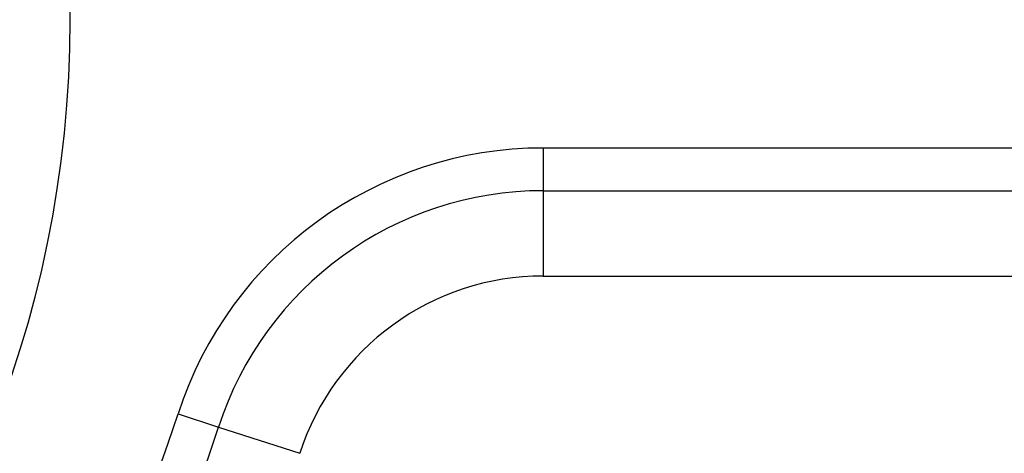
# Model space of a CAD drawing. Header units: inches. Extents: x 0 to 160, y -11 to 104.
# Tile 16 of 121: x 28.795 to 29.123, y 27.652 to 27.797. Entities that reach past the tile are written whole.
import ezdxf

# ---------------------------------------------------------------- set-up
doc = ezdxf.new("R2010")
doc.units = ezdxf.units.IN
doc.header["$LTSCALE"] = 9.61482679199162
doc.header["$MEASUREMENT"] = 0
doc.layers.add('Visible Edges(ANSI)', color=7, linetype='Continuous', lineweight=25)
doc.layers.add('Visible Tangent Edges(ANSI)', color=7, linetype='Continuous', lineweight=25)

msp = doc.modelspace()

# ---------------------------------------------------------------- linework, layer by layer
at = {"layer": 'Visible Edges(ANSI)'}
msp.add_line((28.96960585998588, 27.74000484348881), (29.32596553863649, 27.74000484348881), dxfattribs=at)
msp.add_circle((28.44155089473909, 27.79702670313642), 0.3700500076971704, dxfattribs=at)
for centre, radius, start, end in [((28.96960585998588, 27.62614330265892), 0.1138615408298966, 90, 162.0797868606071), ((28.44145980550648, 27.79693561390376), 0.4412134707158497, 298.5035101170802, 342.0797868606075)]:
    msp.add_arc(centre, radius, start, end, dxfattribs=at)
at = {"layer": 'Visible Tangent Edges(ANSI)'}
for p, q in [((29.32596553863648, 27.75423753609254), (28.96960585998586, 27.75423753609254)), ((28.96960585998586, 27.75423753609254), (28.96960585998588, 27.74000484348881)), ((28.96960585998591, 27.74000484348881), (28.96960585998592, 27.71153945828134)), ((28.96960585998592, 27.71153945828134), (29.37692782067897, 27.71153945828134)), ((28.84772600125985, 27.66555691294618), (28.86126820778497, 27.66117762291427)), ((28.86126820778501, 27.66117762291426), (28.88835262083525, 27.65241904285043))]:
    msp.add_line(p, q, dxfattribs=at)
for centre, radius, start, end in [((28.96960585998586, 27.62614330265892), 0.1280942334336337, 90, 162.0797868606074), ((28.96960585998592, 27.62614330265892), 0.0853961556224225, 90, 162.0797868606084), ((28.44145980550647, 27.79693561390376), 0.4269807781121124, 298.5035101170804, 342.0797868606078)]:
    msp.add_arc(centre, radius, start, end, dxfattribs=at)

doc.saveas('drawing.dxf')
